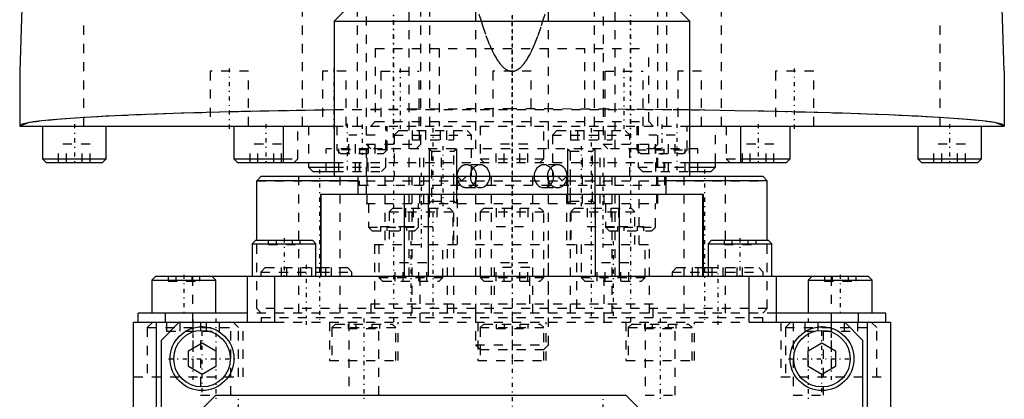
# Model space of a CAD drawing. Extents: x -54 to 54, y -3 to 544.
# Tile 2 of 5: x -54 to 54, y 128 to 169. Entities that reach past the tile are written whole.
import ezdxf

# ---------------------------------------------------------------- set-up
doc = ezdxf.new("R2010")
doc.units = 0
doc.linetypes.add('CENTER', pattern=[1.5, 0.45, -0.5, 0.05, -0.5])
doc.linetypes.add('DASHED', pattern=[2, 1, -1])
for name, color, linetype in [('AM_0', 7, 'CONTINUOUS'), ('AM_10', 7, 'CONTINUOUS'), ('AM_3', 7, 'DASHED'), ('AM_7', 7, 'CENTER')]:
    doc.layers.add(name, color=color, linetype=linetype)

msp = doc.modelspace()

# ---------------------------------------------------------------- linework, layer by layer
at = {"layer": 'AM_0', "color": 7, "linetype": 'CONTINUOUS'}
for p, q in [((-47.9, 338.3), (-54, 163.5)), ((54, 163.5), (47.9, 338.3)), ((-16.5, 172), (-19.5, 169)), ((19.5, 169), (16.5, 172)), ((-19.5, 169), (-19.5, 152)), ((-19.5, 169), (19.5, 169)), ((19.5, 152), (19.5, 169)), ((-54, 163.5), (-54, 157.5)), ((54, 163.5), (54, 157.5)), ((-54, 157.5), (-19.52, 157.5)), ((-51.5, 157.5), (-51.5, 153.9)), ((-44.5, 153.9), (-44.5, 157.5)), ((-30.5, 157.5), (-30.5, 153.9)), ((-25.1, 157.5), (-25.1, 153.5)), ((19.52, 157.5), (54, 157.5)), ((25.1, 153.5), (25.1, 157.5)), ((30.5, 153.9), (30.5, 157.5)), ((44.5, 157.5), (44.5, 153.9)), ((51.5, 153.9), (51.5, 157.5)), ((-51.5, 153.9), (-51.1, 153.5)), ((-51.5, 153.9), (-44.5, 153.9)), ((-51.1, 153.5), (-44.9, 153.5)), ((-44.9, 153.5), (-44.5, 153.9)), ((-30.5, 153.9), (-30.1, 153.5)), ((-30.5, 153.9), (-25.1, 153.9)), ((-30.1, 153.5), (-19.51, 153.5)), ((-22.33, 153.5), (-22.33, 153)), ((19.51, 153.5), (30.1, 153.5)), ((22.33, 153), (22.33, 153.5)), ((25.1, 153.9), (30.5, 153.9)), ((30.1, 153.5), (30.5, 153.9)), ((44.5, 153.9), (44.9, 153.5)), ((44.5, 153.9), (51.5, 153.9)), ((44.9, 153.5), (51.1, 153.5)), ((51.1, 153.5), (51.5, 153.9)), ((-22.33, 153), (-21.83, 152.5)), ((-22.33, 153), (-19.5, 153)), ((-21.83, 152.5), (-19.5, 152.5)), ((19.5, 153), (22.33, 153)), ((19.5, 152.5), (21.83, 152.5)), ((21.83, 152.5), (22.33, 153)), ((-27.5, 152), (-28, 151.5)), ((-28, 145), (-28, 151.5)), ((-16.92, 151.5), (-28, 151.5)), ((-27.5, 152), (-19.5, 152)), ((-19.5, 152), (19.5, 152)), ((-16.9, 152), (-16.9, 150)), ((16.9, 150), (16.9, 152)), ((28, 151.5), (16.92, 151.5)), ((19.5, 152), (27.5, 152)), ((27.5, 152), (28, 151.5)), ((28, 145), (28, 151.5)), ((-21, 150), (-21, 141)), ((21, 150), (-21, 150)), ((-20.94, 141), (-20.94, 150)), ((-11.79, 141), (-11.79, 150)), ((-9.15, 141), (-9.15, 150)), ((9.15, 141), (9.15, 150)), ((11.79, 141), (11.79, 150)), ((20.94, 141), (20.94, 150)), ((21, 141), (21, 150)), ((-28.1, 145), (-28.5, 144.6)), ((-28.1, 145), (-21.9, 145)), ((-21.5, 144.6), (-21.9, 145)), ((21.9, 145), (21.5, 144.6)), ((21.9, 145), (28.1, 145)), ((28.5, 144.6), (28.1, 145)), ((-28.5, 144.6), (-28.5, 141)), ((-28.5, 144.6), (-21.5, 144.6)), ((-21.5, 141), (-21.5, 144.6)), ((21.5, 144.6), (21.5, 141)), ((21.5, 144.6), (28.5, 144.6)), ((28.5, 141), (28.5, 144.6)), ((-21.5, 142), (-21, 142)), ((-21.5, 141.5), (-21, 141.5)), ((21, 142), (21.5, 142)), ((21, 141.5), (21.5, 141.5)), ((-39.1, 141), (-39.5, 140.6)), ((-39.5, 140.6), (-39.5, 137)), ((-39.5, 140.6), (-32.5, 140.6)), ((39.1, 141), (-39.1, 141)), ((-32.5, 140.6), (-32.9, 141)), ((-32.5, 137), (-32.5, 140.6)), ((-29, 136), (-29, 141)), ((-26, 136), (-26, 141)), ((26, 136), (26, 141)), ((29, 136), (29, 141)), ((32.9, 141), (32.5, 140.6)), ((32.5, 140.6), (32.5, 137)), ((32.5, 140.6), (39.5, 140.6)), ((39.5, 140.6), (39.1, 141)), ((39.5, 137), (39.5, 140.6)), ((-41, 136), (-41, 137)), ((-29, 137), (-41, 137)), ((-38, 136), (-38, 137)), ((41, 137), (29, 137)), ((38, 136), (38, 137)), ((41, 136), (41, 137)), ((-41.5, 3), (-41.5, 136)), ((-41.5, 136), (-26, 136)), ((-39, 0.04), (-39, 136)), ((-36.5, 136), (-38.5, 134)), ((26, 136), (41.5, 136)), ((38.5, 134), (36.5, 136)), ((39, 0.04), (39, 136)), ((41.5, 136), (41.5, 3)), ((-38.5, 134), (-38.5, 2)), ((38.5, 2), (38.5, 134)), ((-35.5, 132.87), (-34, 133.73)), ((-35.5, 131.13), (-35.5, 132.87)), ((-34, 133.73), (-32.5, 132.87)), ((-32.5, 132.87), (-32.5, 131.13)), ((32.5, 132.87), (34, 133.73)), ((32.5, 131.13), (32.5, 132.87)), ((34, 133.73), (35.5, 132.87)), ((35.5, 132.87), (35.5, 131.13)), ((-34, 130.27), (-35.5, 131.13)), ((-32.5, 131.13), (-34, 130.27)), ((34, 130.27), (32.5, 131.13)), ((35.5, 131.13), (34, 130.27)), ((-34.5, 126), (-32.5, 128)), ((-32.5, 128), (12.5, 128)), ((12.5, 128), (14.5, 126))]:
    msp.add_line(p, q, dxfattribs=at)
for points in [[(-19.52, 159.26, 0), (-21.18, 159.23, 0), (-24.45, 159.18, 0), (-27.61, 159.12, 0), (-29.14, 159.09, 0), (-30.64, 159.05, 0), (-33.53, 158.98, 0), (-36.28, 158.9, 0), (-38.87, 158.81, 0), (-41.28, 158.72, 0), (-43.51, 158.62, 0), (-44.55, 158.57, 0), (-45.55, 158.51, 0), (-47.38, 158.4, 0), (-49, 158.29, 0), (-50.4, 158.18, 0), (-51.58, 158.06, 0), (-52.53, 157.94, 0), (-52.92, 157.87, 0), (-53.25, 157.81, 0), (-53.73, 157.69, 0), (-53.97, 157.56, 0), (-54, 157.5, 0)], [(54, 157.5, 0), (53.97, 157.56, 0), (53.73, 157.69, 0), (53.25, 157.81, 0), (52.92, 157.87, 0), (52.53, 157.94, 0), (51.58, 158.06, 0), (50.4, 158.18, 0), (49, 158.29, 0), (47.38, 158.4, 0), (45.55, 158.51, 0), (44.55, 158.57, 0), (43.51, 158.62, 0), (41.28, 158.72, 0), (38.87, 158.81, 0), (36.28, 158.9, 0), (33.53, 158.98, 0), (30.64, 159.05, 0), (29.14, 159.09, 0), (27.61, 159.12, 0), (24.45, 159.18, 0), (21.18, 159.23, 0), (19.52, 159.26, 0)]]:
    msp.add_polyline3d(points, dxfattribs=at)
for centre, radius in [((-34, 132), 3.5), ((-34, 132), 3.1), ((34, 132), 3.5), ((34, 132), 3.1)]:
    msp.add_circle(centre, radius, dxfattribs=at)
at = {"layer": 'AM_10', "color": 7, "linetype": 'CONTINUOUS'}
for p, q in [((-9.1, 155), (-9.1, 149)), ((-6.1, 155), (-6.1, 149)), ((6.1, 155), (6.1, 149)), ((9.1, 155), (9.1, 149))]:
    msp.add_line(p, q, dxfattribs=at)
at = {"layer": 'AM_3', "color": 6, "linetype": 'DASHED'}
for p, q in [((-22.98, 157.5), (-22.98, 358.3)), ((22.98, 157.5), (22.98, 358.3)), ((-16, 341.5), (-16, 155.5)), ((-10, 155.5), (-10, 341.5)), ((-4, 342), (-4, 155)), ((4, 155), (4, 342)), ((10, 341.5), (10, 155.5)), ((16, 155.5), (16, 341.5)), ((-17, 182.5), (-17, 157.5)), ((-9, 157.5), (-9, 182.5)), ((9, 182.5), (9, 157.5)), ((17, 157.5), (17, 182.5)), ((-11.3, 172), (-11.3, 141)), ((11.3, 141), (11.3, 172)), ((-46.98, 157.5), (-46.98, 169.5)), ((46.98, 157.5), (46.98, 169.5)), ((-15, 166), (-15, 158)), ((-15, 166), (15, 166)), ((-8, 166), (-8, 157.5)), ((8, 157.5), (8, 166)), ((15, 158), (15, 166)), ((-33.1, 163.5), (-33.1, 157.5)), ((-28.9, 163.5), (-33.1, 163.5)), ((-28.9, 157.5), (-28.9, 163.5)), ((-20.8, 163.5), (-20.8, 157.5)), ((-18.2, 163.5), (-20.8, 163.5)), ((-18.2, 157.5), (-18.2, 163.5)), ((-14.37, 163.5), (-14.37, 157.5)), ((-14.37, 163.5), (-10.17, 163.5)), ((-10.17, 157.5), (-10.17, 163.5)), ((-2.1, 163.5), (-2.1, 157.5)), ((2.1, 163.5), (-2.1, 163.5)), ((2.1, 157.5), (2.1, 163.5)), ((10.17, 163.5), (10.17, 157.5)), ((10.17, 163.5), (14.37, 163.5)), ((14.37, 157.5), (14.37, 163.5)), ((18.2, 163.5), (18.2, 157.5)), ((20.8, 163.5), (18.2, 163.5)), ((20.8, 157.5), (20.8, 163.5)), ((28.9, 163.5), (28.9, 157.5)), ((33.1, 163.5), (28.9, 163.5)), ((33.1, 157.5), (33.1, 163.5)), ((19.52, 159.26), (-19.52, 159.26)), ((-15, 158), (-15.5, 157.5)), ((-15, 158), (15, 158)), ((15.5, 157.5), (15, 158)), ((-23.5, 153.9), (-23.5, 157.5)), ((-22.33, 157.5), (-22.33, 153.5)), ((-19.52, 157.5), (19.52, 157.5)), ((-19.2, 157.5), (-19.2, 154.9)), ((-13.83, 153), (-13.83, 157.5)), ((-13.7, 154.9), (-13.7, 157.5)), ((-12.43, 157), (-12.93, 156.5)), ((-12.43, 157), (-4.93, 157)), ((-10.96, 157), (-10.96, 156)), ((-10.17, 157), (-10.17, 156)), ((-9.47, 157), (-9.47, 156)), ((-7.89, 157), (-7.89, 156)), ((-7.2, 157), (-7.2, 156)), ((-6.41, 157), (-6.41, 156)), ((-4.43, 156.5), (-4.93, 157)), ((-3.5, 157.5), (-3.5, 153.9)), ((3.5, 153.9), (3.5, 157.5)), ((4.93, 157), (4.43, 156.5)), ((4.93, 157), (12.43, 157)), ((6.41, 157), (6.41, 156)), ((7.2, 157), (7.2, 156)), ((7.89, 157), (7.89, 156)), ((9.47, 157), (9.47, 156)), ((10.17, 157), (10.17, 156)), ((10.96, 157), (10.96, 156)), ((12.93, 156.5), (12.43, 157)), ((13.7, 157.5), (13.7, 154.9)), ((13.83, 157.5), (13.83, 153)), ((19.2, 154.9), (19.2, 157.5)), ((22.33, 153.5), (22.33, 157.5)), ((23.5, 157.5), (23.5, 153.9)), ((-17.9, 154.5), (-17.9, 156.5)), ((-15.01, 156.5), (-17.9, 156.5)), ((-17.18, 154.5), (-17.18, 156.5)), ((-15.73, 154.5), (-15.73, 156.5)), ((-15.01, 154.5), (-15.01, 156.5)), ((-12.93, 156.5), (-12.93, 152)), ((-12.93, 156.5), (-4.43, 156.5)), ((-10.96, 156), (-6.41, 156)), ((-4.43, 152), (-4.43, 156.5)), ((4.43, 156.5), (4.43, 152)), ((4.43, 156.5), (12.93, 156.5)), ((6.41, 156), (10.96, 156)), ((12.93, 152), (12.93, 156.5)), ((15.01, 154.5), (15.01, 156.5)), ((17.9, 156.5), (15.01, 156.5)), ((15.73, 154.5), (15.73, 156.5)), ((17.18, 154.5), (17.18, 156.5)), ((17.9, 154.5), (17.9, 156.5)), ((-49.73, 153.5), (-49.73, 155.5)), ((-46.27, 155.5), (-49.73, 155.5)), ((-48.87, 153.5), (-48.87, 155.5)), ((-47.13, 153.5), (-47.13, 155.5)), ((-46.27, 153.5), (-46.27, 155.5)), ((-28.73, 153.5), (-28.73, 155.5)), ((-25.27, 155.5), (-28.73, 155.5)), ((-27.87, 153.5), (-27.87, 155.5)), ((-26.13, 153.5), (-26.13, 155.5)), ((-25.27, 153.5), (-25.27, 155.5)), ((-20.37, 152.5), (-20.37, 155)), ((-15.79, 155), (-20.37, 155)), ((-19.47, 152.5), (-19.47, 155)), ((-19.2, 154.9), (-18.8, 154.5)), ((-13.7, 154.9), (-19.2, 154.9)), ((-18.98, 152.5), (-18.98, 155)), ((-18.8, 154.5), (-14.1, 154.5)), ((-17.18, 152.5), (-17.18, 155)), ((-16.69, 152.5), (-16.69, 155)), ((-16, 155.5), (-15.5, 155)), ((-16, 155.5), (-10, 155.5)), ((-16, 155), (-16, 149)), ((-15.9, 149), (-15.9, 155)), ((15.79, 155), (-15.79, 155)), ((-15.79, 152.5), (-15.79, 155)), ((-14.1, 154.5), (-13.7, 154.9)), ((-10.5, 155), (-10, 155.5)), ((-10.1, 149), (-10.1, 155)), ((-9.67, 149), (-9.67, 155)), ((-9.1, 155), (-8.83, 154.73)), ((-8.83, 154.73), (-8.83, 149.27)), ((-8.83, 154.73), (-6.37, 154.73)), ((-7.73, 149), (-7.73, 155)), ((-6.37, 154.73), (-6.1, 155)), ((-6.37, 149.27), (-6.37, 154.73)), ((-1.73, 153.5), (-1.73, 155.5)), ((1.73, 155.5), (-1.73, 155.5)), ((-0.87, 153.5), (-0.87, 155.5)), ((0.87, 153.5), (0.87, 155.5)), ((1.73, 153.5), (1.73, 155.5)), ((6.1, 155), (6.37, 154.73)), ((6.37, 154.73), (6.37, 149.27)), ((6.37, 154.73), (8.83, 154.73)), ((7.73, 149), (7.73, 155)), ((8.83, 154.73), (9.1, 155)), ((8.83, 149.27), (8.83, 154.73)), ((9.67, 149), (9.67, 155)), ((10, 155.5), (10.5, 155)), ((10, 155.5), (16, 155.5)), ((10.1, 149), (10.1, 155)), ((13.7, 154.9), (14.1, 154.5)), ((13.7, 154.9), (19.2, 154.9)), ((14.1, 154.5), (18.8, 154.5)), ((15.5, 155), (16, 155.5)), ((15.79, 152.5), (15.79, 155)), ((20.37, 155), (15.79, 155)), ((15.9, 149), (15.9, 155)), ((16, 149), (16, 155)), ((16.69, 152.5), (16.69, 155)), ((17.18, 152.5), (17.18, 155)), ((18.8, 154.5), (19.2, 154.9)), ((18.98, 152.5), (18.98, 155)), ((19.47, 152.5), (19.47, 155)), ((20.37, 152.5), (20.37, 155)), ((25.27, 153.5), (25.27, 155.5)), ((28.73, 155.5), (25.27, 155.5)), ((26.13, 153.5), (26.13, 155.5)), ((27.87, 153.5), (27.87, 155.5)), ((28.73, 153.5), (28.73, 155.5)), ((46.27, 153.5), (46.27, 155.5)), ((49.73, 155.5), (46.27, 155.5)), ((47.13, 153.5), (47.13, 155.5)), ((48.87, 153.5), (48.87, 155.5)), ((49.73, 153.5), (49.73, 155.5)), ((-25.1, 153.9), (-23.5, 153.9)), ((-23.9, 153.5), (-23.5, 153.9)), ((-19.51, 153.5), (19.51, 153.5)), ((-16.75, 153.5), (-16.75, 151)), ((-3.5, 153.9), (-3.1, 153.5)), ((-3.5, 153.9), (3.5, 153.9)), ((3.1, 153.5), (3.5, 153.9)), ((16.75, 151), (16.75, 153.5)), ((23.5, 153.9), (23.9, 153.5)), ((23.5, 153.9), (25.1, 153.9)), ((-19.5, 153), (-13.83, 153)), ((-19.5, 152.5), (-14.33, 152.5)), ((-14.33, 152.5), (-13.83, 153)), ((-3.5, 153.25), (-5, 153.25)), ((5, 153.25), (3.5, 153.25)), ((13.83, 153), (14.33, 152.5)), ((13.83, 153), (19.5, 153)), ((14.33, 152.5), (19.5, 152.5)), ((-28, 151.5), (28, 151.5)), ((-23.43, 152), (-23.43, 137)), ((-19.5, 152), (19.5, 152)), ((-18.83, 137), (-18.83, 152)), ((-13.96, 152), (-13.96, 144.5)), ((-10.98, 152), (-10.98, 137)), ((-6.38, 137), (-6.38, 152)), ((-6, 152), (-5.5, 151.5)), ((-5.96, 144.5), (-5.96, 152)), ((-5, 152), (-5.5, 151.5)), ((-4, 152), (-4, 137)), ((-2.3, 152), (-2.3, 137)), ((2.3, 137), (2.3, 152)), ((4, 137), (4, 152)), ((5.5, 151.5), (5, 152)), ((5.5, 151.5), (6, 152)), ((5.96, 152), (5.96, 144.5)), ((6.38, 152), (6.38, 137)), ((10.98, 137), (10.98, 152)), ((13.96, 144.5), (13.96, 152)), ((18.83, 152), (18.83, 137)), ((23.43, 137), (23.43, 152)), ((-16.75, 151), (16.75, 151)), ((-16.75, 151), (0, 151)), ((-5, 150.75), (-3.5, 150.75)), ((3.5, 150.75), (5, 150.75)), ((-8.83, 149.27), (-9.1, 149)), ((-8.83, 149.27), (-6.37, 149.27)), ((-6.1, 149), (-6.37, 149.27)), ((6.37, 149.27), (6.1, 149)), ((6.37, 149.27), (8.83, 149.27)), ((9.1, 149), (8.83, 149.27)), ((-16, 149), (16, 149)), ((-15.75, 149), (-15.75, 146.4)), ((-13.06, 148.5), (-13.46, 148.1)), ((-13.46, 148.1), (-13.46, 144.5)), ((-13.46, 148.1), (-6.46, 148.1)), ((-13.06, 148.5), (-6.86, 148.5)), ((-11.69, 148.5), (-11.69, 146.5)), ((-10.83, 148.5), (-10.83, 146.5)), ((-10.25, 146.4), (-10.25, 149)), ((-9.09, 148.5), (-9.09, 146.5)), ((-8.23, 148.5), (-8.23, 146.5)), ((-6.46, 148.1), (-6.86, 148.5)), ((-6.46, 144.5), (-6.46, 148.1)), ((-3.1, 148.5), (-3.5, 148.1)), ((-3.5, 148.1), (-3.5, 140.9)), ((-3.5, 148.1), (3.5, 148.1)), ((-3.1, 148.5), (3.1, 148.5)), ((-1.73, 148.5), (-1.73, 146.5)), ((-0.87, 148.5), (-0.87, 146.5)), ((0.87, 148.5), (0.87, 146.5)), ((1.73, 148.5), (1.73, 146.5)), ((3.5, 148.1), (3.1, 148.5)), ((3.5, 140.9), (3.5, 148.1)), ((6.86, 148.5), (6.46, 148.1)), ((6.46, 148.1), (6.46, 144.5)), ((6.46, 148.1), (13.46, 148.1)), ((6.86, 148.5), (13.06, 148.5)), ((8.23, 148.5), (8.23, 146.5)), ((9.09, 148.5), (9.09, 146.5)), ((10.25, 149), (10.25, 146.4)), ((10.83, 148.5), (10.83, 146.5)), ((11.69, 148.5), (11.69, 146.5)), ((13.46, 148.1), (13.06, 148.5)), ((13.46, 144.5), (13.46, 148.1)), ((15.75, 146.4), (15.75, 149)), ((-15.75, 146.4), (-15.35, 146)), ((-15.75, 146.4), (-10.25, 146.4)), ((-15.35, 146), (-10.65, 146)), ((-14.44, 146.5), (-14.44, 146)), ((-14.44, 146.5), (-11.69, 146.5)), ((-13.72, 146.5), (-13.72, 146)), ((-12.28, 146.5), (-12.28, 146)), ((-11.69, 146.5), (-8.23, 146.5)), ((-11.56, 146.5), (-11.56, 146)), ((-10.65, 146), (-10.25, 146.4)), ((-1.73, 146.5), (1.73, 146.5)), ((8.23, 146.5), (11.69, 146.5)), ((10.25, 146.4), (10.65, 146)), ((10.25, 146.4), (15.75, 146.4)), ((10.65, 146), (15.35, 146)), ((11.56, 146.5), (11.56, 146)), ((11.69, 146.5), (14.44, 146.5)), ((12.28, 146.5), (12.28, 146)), ((13.72, 146.5), (13.72, 146)), ((14.44, 146.5), (14.44, 146)), ((15.35, 146), (15.75, 146.4)), ((-28, 137.5), (-28, 145)), ((-26.73, 145), (-26.73, 144.5)), ((-25.87, 145), (-25.87, 144.5)), ((-24.13, 145), (-24.13, 144.5)), ((-23.27, 145), (-23.27, 144.5)), ((23.27, 145), (23.27, 144.5)), ((24.13, 145), (24.13, 144.5)), ((25.87, 145), (25.87, 144.5)), ((26.73, 145), (26.73, 144.5)), ((28, 137.5), (28, 145)), ((-26.73, 144.5), (-23.27, 144.5)), ((-15.09, 144.5), (-15.09, 137)), ((-15.09, 144.5), (-5.96, 144.5)), ((-14.59, 144.5), (-14.59, 140.9)), ((-7.59, 140.9), (-7.59, 144.5)), ((-7.09, 137), (-7.09, 144.5)), ((-4, 144.5), (4, 144.5)), ((4, 133.5), (4, 144.5)), ((5.96, 144.5), (15.09, 144.5)), ((7.09, 144.5), (7.09, 137)), ((7.59, 144.5), (7.59, 140.9)), ((14.59, 140.9), (14.59, 144.5)), ((15.09, 137), (15.09, 144.5)), ((23.27, 144.5), (26.73, 144.5)), ((-27.06, 142), (-27.56, 141.5)), ((-27.56, 141.5), (-27.56, 141)), ((-27.56, 141.5), (-21.5, 141.5)), ((-27.06, 142), (-21.5, 142)), ((-25.3, 141), (-25.3, 142)), ((-24.7, 141), (-24.7, 142)), ((-23.16, 141), (-23.16, 142)), ((-21.96, 141), (-21.96, 142)), ((-21, 142), (-18.06, 142)), ((-21, 141.5), (-17.56, 141.5)), ((-20.41, 141), (-20.41, 142)), ((-19.81, 141), (-19.81, 142)), ((-17.56, 141.5), (-18.06, 142)), ((-17.56, 141), (-17.56, 141.5)), ((-9.35, 142.5), (-12.82, 142.5)), ((-12.82, 140.5), (-12.82, 142.5)), ((-11.95, 140.5), (-11.95, 142.5)), ((-10.22, 140.5), (-10.22, 142.5)), ((-9.35, 140.5), (-9.35, 142.5)), ((1.94, 142), (-1.94, 142)), ((-1.94, 142), (-1.94, 138)), ((1.73, 142.5), (-1.73, 142.5)), ((-1.73, 140.5), (-1.73, 142.5)), ((-0.87, 140.5), (-0.87, 142.5)), ((0.87, 140.5), (0.87, 142.5)), ((1.73, 140.5), (1.73, 142.5)), ((1.94, 138), (1.94, 142)), ((12.82, 142.5), (9.35, 142.5)), ((9.35, 140.5), (9.35, 142.5)), ((10.22, 140.5), (10.22, 142.5)), ((11.95, 140.5), (11.95, 142.5)), ((12.82, 140.5), (12.82, 142.5)), ((18.06, 142), (17.56, 141.5)), ((17.56, 141.5), (17.56, 141)), ((17.56, 141.5), (21, 141.5)), ((18.06, 142), (21, 142)), ((19.81, 141), (19.81, 142)), ((20.41, 141), (20.41, 142)), ((21.5, 142), (27.06, 142)), ((21.5, 141.5), (27.56, 141.5)), ((21.96, 141), (21.96, 142)), ((23.16, 141), (23.16, 142)), ((24.7, 141), (24.7, 142)), ((25.3, 141), (25.3, 142)), ((27.56, 141.5), (27.06, 142)), ((27.56, 141), (27.56, 141.5)), ((-37.73, 141), (-37.73, 140.5)), ((-37.73, 140.5), (-34.27, 140.5)), ((-36.87, 141), (-36.87, 140.5)), ((-35.13, 141), (-35.13, 140.5)), ((-35.06, 141), (-35.06, 136)), ((-34.27, 141), (-34.27, 140.5)), ((-14.59, 140.9), (-14.19, 140.5)), ((-14.59, 140.9), (-7.59, 140.9)), ((-14.19, 140.5), (-7.99, 140.5)), ((-10.06, 136), (-10.06, 141)), ((-7.99, 140.5), (-7.59, 140.9)), ((-3.5, 140.9), (-3.1, 140.5)), ((-3.5, 140.9), (3.5, 140.9)), ((-3.1, 140.5), (3.1, 140.5)), ((3.1, 140.5), (3.5, 140.9)), ((7.59, 140.9), (7.99, 140.5)), ((7.59, 140.9), (14.59, 140.9)), ((7.99, 140.5), (14.19, 140.5)), ((10.06, 141), (10.06, 136)), ((14.19, 140.5), (14.59, 140.9)), ((34.27, 141), (34.27, 140.5)), ((34.27, 140.5), (37.73, 140.5)), ((35.06, 136), (35.06, 141)), ((35.13, 141), (35.13, 140.5)), ((36.87, 141), (36.87, 140.5)), ((37.73, 141), (37.73, 140.5)), ((28, 137.5), (-28, 137.5)), ((-28, 137.5), (-27.5, 137)), ((-15.5, 138), (15.5, 138)), ((-15.5, 138), (-15.5, 136.5)), ((-15.5, 138), (15.5, 138)), ((15.5, 136.5), (15.5, 138)), ((28, 137.5), (27.5, 137)), ((29, 137), (-29, 137)), ((-27.5, 136.5), (-27.5, 136)), ((-27.5, 136.5), (27.5, 136.5)), ((-4, 137), (-4, 133.5)), ((27.5, 136), (27.5, 136.5)), ((-39.4, 136), (-40, 135.4)), ((-40, 135.4), (-40, 130)), ((-40, 135.4), (-30, 135.4)), ((-37.89, 136), (-37.89, 135)), ((-36.44, 136), (-36.44, 135)), ((-35, 136), (-35, 130)), ((-34.15, 136), (-34.15, 128)), ((-33.56, 136), (-33.56, 135)), ((-32.11, 136), (-32.11, 135)), ((-30.85, 128), (-30.85, 136)), ((-30, 135.4), (-30.6, 136)), ((-30, 130), (-30, 135.4)), ((-29.5, 130), (-29.5, 136)), ((-26, 136), (36.5, 136)), ((-20, 136), (-20, 131.8)), ((-19.35, 135.8), (-19.75, 135.4)), ((-19.75, 135.4), (-19.75, 131.8)), ((-19.75, 135.4), (-12.75, 135.4)), ((-19.35, 135.8), (-13.15, 135.8)), ((-17.98, 135.8), (-17.98, 135.3)), ((-17.98, 135.3), (-14.52, 135.3)), ((-17.9, 136), (-17.9, 128)), ((-17.12, 135.8), (-17.12, 135.3)), ((-15.38, 135.8), (-15.38, 135.3)), ((-14.6, 128), (-14.6, 136)), ((-14.52, 135.8), (-14.52, 135.3)), ((-12.75, 135.4), (-13.15, 135.8)), ((-12.75, 131.8), (-12.75, 135.4)), ((-12.5, 131.8), (-12.5, 136)), ((-3.75, 136), (-3.75, 131.8)), ((-3.1, 135.8), (-3.5, 135.4)), ((-3.5, 135.4), (-3.5, 131.8)), ((-3.5, 135.4), (3.5, 135.4)), ((-3.1, 135.8), (3.1, 135.8)), ((-1.73, 135.8), (-1.73, 135.3)), ((-1.73, 135.3), (1.73, 135.3)), ((-0.87, 135.8), (-0.87, 135.3)), ((0.87, 135.8), (0.87, 135.3)), ((1.73, 135.8), (1.73, 135.3)), ((3.5, 135.4), (3.1, 135.8)), ((3.5, 131.8), (3.5, 135.4)), ((3.75, 131.8), (3.75, 136)), ((12.5, 136), (12.5, 131.8)), ((13.15, 135.8), (12.75, 135.4)), ((12.75, 135.4), (12.75, 131.8)), ((12.75, 135.4), (19.75, 135.4)), ((13.15, 135.8), (19.35, 135.8)), ((14.52, 135.8), (14.52, 135.3)), ((14.52, 135.3), (17.98, 135.3)), ((14.6, 136), (14.6, 128)), ((15.38, 135.8), (15.38, 135.3)), ((17.12, 135.8), (17.12, 135.3)), ((17.9, 128), (17.9, 136)), ((17.98, 135.8), (17.98, 135.3)), ((19.75, 135.4), (19.35, 135.8)), ((19.75, 131.8), (19.75, 135.4)), ((20, 131.8), (20, 136)), ((29.5, 136), (29.5, 130)), ((30.6, 136), (30, 135.4)), ((30, 135.4), (30, 130)), ((30, 135.4), (40, 135.4)), ((30.85, 136), (30.85, 128)), ((32.11, 136), (32.11, 135)), ((33.56, 136), (33.56, 135)), ((34.15, 128), (34.15, 136)), ((35, 136), (35, 130)), ((36.44, 136), (36.44, 135)), ((37.89, 136), (37.89, 135)), ((40, 135.4), (39.4, 136)), ((40, 130), (40, 135.4)), ((-37.89, 135), (-32.11, 135)), ((32.11, 135), (37.89, 135)), ((-4, 133.5), (-3.5, 133)), ((-4, 133.5), (4, 133.5)), ((-3.5, 133), (3.5, 133)), ((3.5, 133), (4, 133.5)), ((-20, 131.8), (-12.5, 131.8)), ((-3.75, 131.8), (3.75, 131.8)), ((12.5, 131.8), (20, 131.8)), ((-41.5, 130), (-29.5, 130)), ((29.5, 130), (41.5, 130)), ((-34.15, 128), (-32.5, 128)), ((14.6, 128), (17.9, 128)), ((30.85, 128), (34.15, 128))]:
    msp.add_line(p, q, dxfattribs=at)
msp.add_lwpolyline([(54, 157.5), (52.96, 157.87), (49.89, 158.22), (44.9, 158.55), (38.18, 158.83), (30, 159.07), (20.66, 159.24), (10.53, 159.35), (0, 159.38), (-10.53, 159.35), (-20.66, 159.24), (-30, 159.07), (-38.18, 158.83), (-44.9, 158.55), (-49.89, 158.22), (-52.96, 157.87), (-54, 157.5)], dxfattribs=at)
for points in [[(-3.5, 153.25), (-3.71, 153.23), (-3.91, 153.15), (-4.1, 153.04), (-4.27, 152.88), (-4.4, 152.69), (-4.5, 152.48), (-4.56, 152.24), (-4.58, 152), (-4.56, 151.76), (-4.5, 151.52), (-4.4, 151.31), (-4.27, 151.12), (-4.1, 150.96), (-3.91, 150.85), (-3.71, 150.77), (-3.5, 150.75), (-3.29, 150.77), (-3.09, 150.85), (-2.9, 150.96), (-2.73, 151.12), (-2.6, 151.31), (-2.5, 151.52), (-2.44, 151.76), (-2.42, 152), (-2.44, 152.24), (-2.5, 152.48), (-2.6, 152.69), (-2.73, 152.88), (-2.9, 153.04), (-3.09, 153.15), (-3.29, 153.23)], [(3.5, 150.75), (3.71, 150.77), (3.91, 150.85), (4.1, 150.96), (4.27, 151.12), (4.4, 151.31), (4.5, 151.52), (4.56, 151.76), (4.58, 152), (4.56, 152.24), (4.5, 152.48), (4.4, 152.69), (4.27, 152.88), (4.1, 153.04), (3.91, 153.15), (3.71, 153.23), (3.5, 153.25), (3.29, 153.23), (3.09, 153.15), (2.9, 153.04), (2.73, 152.88), (2.6, 152.69), (2.5, 152.48), (2.44, 152.24), (2.42, 152), (2.44, 151.76), (2.5, 151.52), (2.6, 151.31), (2.73, 151.12), (2.9, 150.96), (3.09, 150.85), (3.29, 150.77)]]:
    msp.add_lwpolyline(points, close=True, dxfattribs=at)
for points in [[(-3.62, 169.76, 0), (-3.43, 169.12, 0), (-3.24, 168.52, 0), (-2.86, 167.41, 0), (-2.48, 166.43, 0), (-2.26, 165.93, 0), (-2.19, 165.8, 0), (-2.13, 165.67, 0), (-2.1, 165.6, 0), (-2.07, 165.54, 0), (-2, 165.41, 0), (-1.94, 165.3, 0), (-1.87, 165.18, 0), (-1.81, 165.07, 0), (-1.75, 164.96, 0), (-1.72, 164.91, 0), (-1.68, 164.86, 0), (-1.62, 164.75, 0), (-1.56, 164.66, 0), (-1.49, 164.57, 0), (-1.43, 164.48, 0), (-1.37, 164.39, 0), (-1.34, 164.35, 0), (-1.3, 164.31, 0), (-1.24, 164.23, 0), (-1.18, 164.16, 0), (-1.14, 164.13, 0), (-1.11, 164.09, 0), (-1.05, 164.03, 0), (-0.99, 163.96, 0), (-0.95, 163.93, 0), (-0.92, 163.91, 0), (-0.86, 163.85, 0), (-0.79, 163.8, 0), (-0.73, 163.76, 0), (-0.67, 163.71, 0), (-0.6, 163.67, 0), (-0.57, 163.66, 0), (-0.54, 163.64, 0), (-0.48, 163.61, 0), (-0.41, 163.58, 0), (-0.35, 163.56, 0), (-0.29, 163.54, 0), (-0.22, 163.52, 0), (-0.19, 163.52, 0), (-0.16, 163.51, 0), (-0.1, 163.5, 0), (-0.03, 163.5, 0), (0, 163.5, 0), (0.03, 163.5, 0), (0.1, 163.5, 0), (0.16, 163.51, 0), (0.19, 163.52, 0), (0.22, 163.52, 0), (0.29, 163.54, 0), (0.35, 163.56, 0), (0.41, 163.58, 0), (0.48, 163.61, 0), (0.54, 163.64, 0), (0.57, 163.66, 0), (0.6, 163.67, 0), (0.67, 163.71, 0), (0.73, 163.76, 0), (0.79, 163.8, 0), (0.86, 163.85, 0), (0.92, 163.91, 0), (0.95, 163.93, 0), (0.99, 163.96, 0), (1.05, 164.03, 0), (1.11, 164.09, 0), (1.14, 164.13, 0), (1.18, 164.16, 0), (1.24, 164.23, 0), (1.3, 164.31, 0), (1.34, 164.35, 0), (1.37, 164.39, 0), (1.43, 164.48, 0), (1.49, 164.57, 0), (1.56, 164.66, 0), (1.62, 164.75, 0), (1.68, 164.86, 0), (1.72, 164.91, 0), (1.75, 164.96, 0), (1.81, 165.07, 0), (1.87, 165.18, 0), (1.94, 165.3, 0), (2, 165.41, 0), (2.07, 165.54, 0), (2.1, 165.6, 0), (2.13, 165.67, 0), (2.19, 165.8, 0), (2.26, 165.93, 0), (2.48, 166.43, 0), (2.86, 167.41, 0), (3.24, 168.52, 0), (3.43, 169.12, 0), (3.62, 169.76, 0)], [(-5, 153.25, 0), (-5.01, 153.25, 0), (-5.02, 153.25, 0), (-5.04, 153.25, 0), (-5.05, 153.25, 0), (-5.05, 153.25, 0), (-5.07, 153.25, 0), (-5.08, 153.25, 0), (-5.1, 153.24, 0), (-5.11, 153.24, 0), (-5.13, 153.24, 0), (-5.14, 153.24, 0), (-5.15, 153.24, 0), (-5.16, 153.24, 0), (-5.18, 153.23, 0), (-5.19, 153.23, 0), (-5.21, 153.23, 0), (-5.22, 153.22, 0), (-5.23, 153.22, 0), (-5.24, 153.22, 0), (-5.25, 153.21, 0), (-5.27, 153.21, 0), (-5.28, 153.21, 0), (-5.28, 153.21, 0), (-5.3, 153.2, 0), (-5.31, 153.2, 0), (-5.32, 153.19, 0), (-5.33, 153.19, 0), (-5.34, 153.18, 0), (-5.36, 153.18, 0), (-5.37, 153.17, 0), (-5.39, 153.17, 0), (-5.4, 153.16, 0), (-5.41, 153.15, 0), (-5.42, 153.15, 0), (-5.43, 153.14, 0), (-5.44, 153.14, 0), (-5.46, 153.13, 0), (-5.47, 153.12, 0), (-5.49, 153.11, 0), (-5.49, 153.11, 0), (-5.5, 153.1, 0), (-5.51, 153.09, 0), (-5.53, 153.09, 0), (-5.54, 153.08, 0), (-5.55, 153.07, 0), (-5.57, 153.06, 0), (-5.57, 153.05, 0), (-5.58, 153.05, 0), (-5.59, 153.04, 0), (-5.6, 153.03, 0), (-5.62, 153.02, 0), (-5.63, 153.01, 0), (-5.64, 152.99, 0), (-5.65, 152.99, 0), (-5.65, 152.98, 0), (-5.66, 152.97, 0), (-5.68, 152.96, 0), (-5.69, 152.95, 0), (-5.7, 152.94, 0), (-5.71, 152.93, 0), (-5.71, 152.92, 0), (-5.72, 152.91, 0), (-5.73, 152.9, 0), (-5.74, 152.89, 0), (-5.75, 152.88, 0), (-5.75, 152.88, 0), (-5.76, 152.87, 0), (-5.77, 152.85, 0), (-5.78, 152.85, 0), (-5.78, 152.84, 0), (-5.79, 152.83, 0), (-5.8, 152.81, 0), (-5.81, 152.8, 0), (-5.82, 152.79, 0), (-5.83, 152.77, 0), (-5.83, 152.76, 0), (-5.84, 152.76, 0), (-5.85, 152.74, 0), (-5.85, 152.73, 0), (-5.86, 152.71, 0), (-5.87, 152.7, 0), (-5.88, 152.68, 0), (-5.88, 152.67, 0), (-5.89, 152.67, 0), (-5.9, 152.65, 0), (-5.9, 152.64, 0), (-5.91, 152.62, 0), (-5.92, 152.6, 0), (-5.93, 152.59, 0), (-5.93, 152.58, 0), (-5.93, 152.57, 0), (-5.94, 152.55, 0), (-5.95, 152.54, 0), (-5.95, 152.52, 0), (-5.96, 152.5, 0), (-5.96, 152.49, 0), (-5.97, 152.48, 0), (-5.97, 152.47, 0), (-5.97, 152.45, 0), (-5.98, 152.44, 0), (-5.99, 152.42, 0), (-5.99, 152.4, 0), (-5.99, 152.38, 0), (-6, 152.37, 0), (-6, 152.37, 0), (-6, 152.35, 0), (-6.01, 152.33, 0), (-6.01, 152.32, 0), (-6.01, 152.31, 0), (-6.02, 152.29, 0), (-6.02, 152.28, 0), (-6.02, 152.27, 0), (-6.02, 152.26, 0), (-6.02, 152.24, 0), (-6.03, 152.22, 0), (-6.03, 152.2, 0), (-6.03, 152.19, 0), (-6.03, 152.17, 0), (-6.04, 152.16, 0), (-6.04, 152.15, 0), (-6.04, 152.13, 0), (-6.04, 152.11, 0), (-6.04, 152.1, 0), (-6.04, 152.08, 0), (-6.04, 152.06, 0), (-6.04, 152.05, 0), (-6.04, 152.04, 0), (-6.04, 152.03, 0), (-6.04, 152.01, 0), (-6.04, 152, 0)], [(-4.43, 153.07, 0), (-4.45, 153.08, 0), (-4.48, 153.1, 0), (-4.51, 153.12, 0), (-4.52, 153.13, 0), (-4.54, 153.13, 0), (-4.57, 153.15, 0), (-4.6, 153.16, 0), (-4.63, 153.18, 0), (-4.66, 153.19, 0), (-4.7, 153.2, 0), (-4.71, 153.21, 0), (-4.73, 153.21, 0), (-4.76, 153.22, 0), (-4.79, 153.23, 0), (-4.82, 153.23, 0), (-4.86, 153.24, 0), (-4.89, 153.24, 0), (-4.91, 153.25, 0), (-4.92, 153.25, 0), (-4.95, 153.25, 0), (-4.98, 153.25, 0), (-5, 153.25, 0)], [(-3.88, 152, 0), (-3.88, 152.03, 0), (-3.88, 152.1, 0), (-3.89, 152.18, 0), (-3.89, 152.21, 0), (-3.9, 152.25, 0), (-3.92, 152.32, 0), (-3.94, 152.39, 0), (-3.96, 152.46, 0), (-3.98, 152.52, 0), (-4.01, 152.59, 0), (-4.03, 152.62, 0), (-4.05, 152.65, 0), (-4.08, 152.71, 0), (-4.12, 152.77, 0), (-4.16, 152.82, 0), (-4.21, 152.87, 0), (-4.25, 152.92, 0), (-4.28, 152.95, 0), (-4.3, 152.97, 0), (-4.35, 153.01, 0), (-4.4, 153.05, 0), (-4.43, 153.07, 0)], [(4.43, 153.07, 0), (4.4, 153.05, 0), (4.35, 153.01, 0), (4.3, 152.97, 0), (4.28, 152.95, 0), (4.25, 152.92, 0), (4.21, 152.87, 0), (4.16, 152.82, 0), (4.12, 152.77, 0), (4.08, 152.71, 0), (4.05, 152.65, 0), (4.03, 152.62, 0), (4.01, 152.59, 0), (3.98, 152.52, 0), (3.96, 152.46, 0), (3.94, 152.39, 0), (3.92, 152.32, 0), (3.9, 152.25, 0), (3.89, 152.21, 0), (3.89, 152.18, 0), (3.88, 152.1, 0), (3.88, 152.03, 0), (3.88, 152, 0)], [(5, 153.25, 0), (4.98, 153.25, 0), (4.95, 153.25, 0), (4.92, 153.25, 0), (4.91, 153.25, 0), (4.89, 153.24, 0), (4.86, 153.24, 0), (4.82, 153.23, 0), (4.79, 153.23, 0), (4.76, 153.22, 0), (4.73, 153.21, 0), (4.71, 153.21, 0), (4.7, 153.2, 0), (4.66, 153.19, 0), (4.63, 153.18, 0), (4.6, 153.16, 0), (4.57, 153.15, 0), (4.54, 153.13, 0), (4.52, 153.13, 0), (4.51, 153.12, 0), (4.48, 153.1, 0), (4.45, 153.08, 0), (4.43, 153.07, 0)], [(5, 150.75, 0), (5.02, 150.75, 0), (5.05, 150.75, 0), (5.08, 150.75, 0), (5.09, 150.75, 0), (5.11, 150.76, 0), (5.14, 150.76, 0), (5.17, 150.77, 0), (5.2, 150.77, 0), (5.23, 150.78, 0), (5.26, 150.79, 0), (5.28, 150.79, 0), (5.29, 150.8, 0), (5.32, 150.81, 0), (5.35, 150.82, 0), (5.38, 150.83, 0), (5.41, 150.85, 0), (5.44, 150.86, 0), (5.45, 150.87, 0), (5.47, 150.88, 0), (5.49, 150.89, 0), (5.52, 150.91, 0), (5.53, 150.92, 0), (5.55, 150.93, 0), (5.57, 150.95, 0), (5.6, 150.97, 0), (5.61, 150.98, 0), (5.62, 150.99, 0), (5.65, 151.01, 0), (5.67, 151.03, 0), (5.69, 151.06, 0), (5.71, 151.08, 0), (5.74, 151.1, 0), (5.75, 151.12, 0), (5.76, 151.13, 0), (5.78, 151.15, 0), (5.8, 151.18, 0), (5.81, 151.21, 0), (5.83, 151.24, 0), (5.85, 151.27, 0), (5.86, 151.28, 0), (5.87, 151.29, 0), (5.88, 151.33, 0), (5.9, 151.36, 0), (5.91, 151.39, 0), (5.93, 151.42, 0), (5.94, 151.45, 0), (5.95, 151.47, 0), (5.95, 151.49, 0), (5.97, 151.52, 0), (5.98, 151.56, 0), (5.99, 151.59, 0), (6, 151.63, 0), (6.01, 151.66, 0), (6.01, 151.68, 0), (6.01, 151.7, 0), (6.02, 151.73, 0), (6.03, 151.77, 0), (6.03, 151.8, 0), (6.04, 151.84, 0), (6.04, 151.88, 0), (6.04, 151.89, 0), (6.04, 151.91, 0), (6.04, 151.95, 0), (6.04, 151.98, 0), (6.04, 152, 0), (6.04, 152.02, 0), (6.04, 152.05, 0), (6.04, 152.09, 0), (6.04, 152.11, 0), (6.04, 152.12, 0), (6.04, 152.16, 0), (6.03, 152.2, 0), (6.03, 152.23, 0), (6.02, 152.27, 0), (6.01, 152.3, 0), (6.01, 152.32, 0), (6.01, 152.34, 0), (6, 152.37, 0), (5.99, 152.41, 0), (5.98, 152.44, 0), (5.97, 152.48, 0), (5.95, 152.51, 0), (5.95, 152.53, 0), (5.94, 152.55, 0), (5.93, 152.58, 0), (5.91, 152.61, 0), (5.9, 152.64, 0), (5.88, 152.67, 0), (5.87, 152.71, 0), (5.86, 152.72, 0), (5.85, 152.73, 0), (5.83, 152.76, 0), (5.81, 152.79, 0), (5.8, 152.82, 0), (5.78, 152.85, 0), (5.76, 152.87, 0), (5.75, 152.88, 0), (5.74, 152.9, 0), (5.71, 152.92, 0), (5.69, 152.94, 0), (5.67, 152.97, 0), (5.65, 152.99, 0), (5.62, 153.01, 0), (5.61, 153.02, 0), (5.6, 153.03, 0), (5.57, 153.05, 0), (5.55, 153.07, 0), (5.53, 153.08, 0), (5.52, 153.09, 0), (5.49, 153.11, 0), (5.47, 153.12, 0), (5.45, 153.13, 0), (5.44, 153.14, 0), (5.41, 153.15, 0), (5.38, 153.17, 0), (5.35, 153.18, 0), (5.32, 153.19, 0), (5.29, 153.2, 0), (5.28, 153.21, 0), (5.26, 153.21, 0), (5.23, 153.22, 0), (5.2, 153.23, 0), (5.17, 153.23, 0), (5.14, 153.24, 0), (5.11, 153.24, 0), (5.09, 153.25, 0), (5.08, 153.25, 0), (5.05, 153.25, 0), (5.02, 153.25, 0), (5, 153.25, 0)], [(-6.04, 152, 0), (-6.04, 151.99, 0), (-6.04, 151.97, 0), (-6.04, 151.96, 0), (-6.04, 151.95, 0), (-6.04, 151.94, 0), (-6.04, 151.92, 0), (-6.04, 151.9, 0), (-6.04, 151.89, 0), (-6.04, 151.87, 0), (-6.04, 151.85, 0), (-6.04, 151.84, 0), (-6.03, 151.83, 0), (-6.03, 151.81, 0), (-6.03, 151.8, 0), (-6.03, 151.78, 0), (-6.02, 151.76, 0), (-6.02, 151.74, 0), (-6.02, 151.73, 0), (-6.02, 151.72, 0), (-6.02, 151.71, 0), (-6.01, 151.69, 0), (-6.01, 151.68, 0), (-6.01, 151.67, 0), (-6, 151.65, 0), (-6, 151.63, 0), (-6, 151.63, 0), (-5.99, 151.62, 0), (-5.99, 151.6, 0), (-5.99, 151.58, 0), (-5.98, 151.56, 0), (-5.97, 151.55, 0), (-5.97, 151.53, 0), (-5.97, 151.52, 0), (-5.96, 151.51, 0), (-5.96, 151.5, 0), (-5.95, 151.48, 0), (-5.95, 151.46, 0), (-5.94, 151.45, 0), (-5.93, 151.43, 0), (-5.93, 151.42, 0), (-5.93, 151.41, 0), (-5.92, 151.4, 0), (-5.91, 151.38, 0), (-5.9, 151.36, 0), (-5.9, 151.35, 0), (-5.89, 151.33, 0), (-5.88, 151.33, 0), (-5.88, 151.32, 0), (-5.87, 151.3, 0), (-5.86, 151.29, 0), (-5.85, 151.27, 0), (-5.85, 151.26, 0), (-5.84, 151.24, 0), (-5.83, 151.24, 0), (-5.83, 151.23, 0), (-5.82, 151.21, 0), (-5.81, 151.2, 0), (-5.8, 151.19, 0), (-5.79, 151.17, 0), (-5.78, 151.16, 0), (-5.78, 151.15, 0), (-5.77, 151.15, 0), (-5.76, 151.13, 0), (-5.75, 151.12, 0), (-5.75, 151.12, 0), (-5.74, 151.11, 0), (-5.73, 151.1, 0), (-5.72, 151.09, 0), (-5.71, 151.08, 0), (-5.71, 151.07, 0), (-5.7, 151.06, 0), (-5.69, 151.05, 0), (-5.68, 151.04, 0), (-5.66, 151.03, 0), (-5.65, 151.02, 0), (-5.65, 151.01, 0), (-5.64, 151.01, 0), (-5.63, 150.99, 0), (-5.62, 150.98, 0), (-5.6, 150.97, 0), (-5.59, 150.96, 0), (-5.58, 150.95, 0), (-5.57, 150.95, 0), (-5.57, 150.94, 0), (-5.55, 150.93, 0), (-5.54, 150.92, 0), (-5.53, 150.91, 0), (-5.51, 150.91, 0), (-5.5, 150.9, 0), (-5.49, 150.89, 0), (-5.49, 150.89, 0), (-5.47, 150.88, 0), (-5.46, 150.87, 0), (-5.44, 150.86, 0), (-5.43, 150.86, 0), (-5.42, 150.85, 0), (-5.41, 150.85, 0), (-5.4, 150.84, 0), (-5.39, 150.83, 0), (-5.37, 150.83, 0), (-5.36, 150.82, 0), (-5.34, 150.82, 0), (-5.33, 150.81, 0), (-5.32, 150.81, 0), (-5.31, 150.8, 0), (-5.3, 150.8, 0), (-5.28, 150.79, 0), (-5.28, 150.79, 0), (-5.27, 150.79, 0), (-5.25, 150.79, 0), (-5.24, 150.78, 0), (-5.23, 150.78, 0), (-5.22, 150.78, 0), (-5.21, 150.77, 0), (-5.19, 150.77, 0), (-5.18, 150.77, 0), (-5.16, 150.76, 0), (-5.15, 150.76, 0), (-5.14, 150.76, 0), (-5.13, 150.76, 0), (-5.11, 150.76, 0), (-5.1, 150.76, 0), (-5.08, 150.75, 0), (-5.07, 150.75, 0), (-5.05, 150.75, 0), (-5.05, 150.75, 0), (-5.04, 150.75, 0), (-5.02, 150.75, 0), (-5.01, 150.75, 0), (-5, 150.75, 0)], [(-4.34, 151, 0), (-4.32, 151.01, 0), (-4.3, 151.03, 0), (-4.28, 151.05, 0), (-4.27, 151.06, 0), (-4.26, 151.07, 0), (-4.24, 151.09, 0), (-4.22, 151.11, 0), (-4.2, 151.14, 0), (-4.18, 151.16, 0), (-4.16, 151.18, 0), (-4.15, 151.2, 0), (-4.14, 151.21, 0), (-4.12, 151.23, 0), (-4.1, 151.26, 0), (-4.08, 151.29, 0), (-4.07, 151.31, 0), (-4.05, 151.34, 0), (-4.04, 151.36, 0), (-4.04, 151.37, 0), (-4.02, 151.4, 0), (-4.01, 151.43, 0), (-4, 151.44, 0)], [(-4, 151.44, 0), (-4, 151.45, 0), (-3.99, 151.47, 0), (-3.98, 151.49, 0), (-3.97, 151.5, 0)], [(-3.97, 151.5, 0), (-3.97, 151.51, 0), (-3.96, 151.54, 0), (-3.95, 151.57, 0), (-3.95, 151.58, 0), (-3.94, 151.59, 0), (-3.93, 151.62, 0), (-3.92, 151.65, 0), (-3.92, 151.68, 0), (-3.91, 151.71, 0), (-3.9, 151.73, 0), (-3.9, 151.75, 0), (-3.9, 151.76, 0), (-3.89, 151.79, 0), (-3.89, 151.82, 0), (-3.89, 151.85, 0), (-3.88, 151.87, 0), (-3.88, 151.9, 0), (-3.88, 151.92, 0), (-3.88, 151.93, 0), (-3.88, 151.96, 0), (-3.88, 151.99, 0), (-3.88, 152, 0)], [(3.88, 152, 0), (3.88, 151.99, 0), (3.88, 151.96, 0), (3.88, 151.93, 0), (3.88, 151.92, 0), (3.88, 151.9, 0), (3.88, 151.87, 0), (3.89, 151.85, 0), (3.89, 151.82, 0), (3.89, 151.79, 0), (3.9, 151.76, 0), (3.9, 151.75, 0), (3.9, 151.73, 0), (3.91, 151.71, 0), (3.92, 151.68, 0), (3.92, 151.65, 0), (3.93, 151.62, 0), (3.94, 151.59, 0), (3.95, 151.58, 0), (3.95, 151.57, 0), (3.96, 151.54, 0), (3.97, 151.51, 0), (3.97, 151.5, 0)], [(3.97, 151.5, 0), (3.98, 151.49, 0), (3.99, 151.47, 0), (4, 151.45, 0), (4, 151.44, 0)], [(4, 151.44, 0), (4.01, 151.43, 0), (4.02, 151.4, 0), (4.04, 151.37, 0), (4.04, 151.36, 0), (4.05, 151.34, 0), (4.07, 151.31, 0), (4.08, 151.29, 0), (4.1, 151.26, 0), (4.12, 151.23, 0), (4.14, 151.21, 0), (4.15, 151.2, 0), (4.16, 151.18, 0), (4.18, 151.16, 0), (4.2, 151.14, 0), (4.22, 151.11, 0), (4.24, 151.09, 0), (4.26, 151.07, 0), (4.27, 151.06, 0), (4.28, 151.05, 0), (4.3, 151.03, 0), (4.32, 151.01, 0), (4.34, 151, 0)], [(-5, 150.75, 0), (-4.98, 150.75, 0), (-4.94, 150.75, 0), (-4.91, 150.75, 0), (-4.89, 150.76, 0), (-4.87, 150.76, 0), (-4.83, 150.77, 0), (-4.79, 150.77, 0), (-4.75, 150.78, 0), (-4.71, 150.79, 0), (-4.68, 150.81, 0), (-4.66, 150.81, 0), (-4.64, 150.82, 0), (-4.6, 150.84, 0), (-4.56, 150.85, 0), (-4.53, 150.87, 0), (-4.49, 150.89, 0), (-4.45, 150.91, 0), (-4.44, 150.93, 0), (-4.42, 150.94, 0), (-4.39, 150.96, 0), (-4.35, 150.99, 0), (-4.34, 151, 0)], [(4.34, 151, 0), (4.35, 150.99, 0), (4.39, 150.96, 0), (4.42, 150.94, 0), (4.44, 150.93, 0), (4.45, 150.91, 0), (4.49, 150.89, 0), (4.53, 150.87, 0), (4.56, 150.85, 0), (4.6, 150.84, 0), (4.64, 150.82, 0), (4.66, 150.81, 0), (4.68, 150.81, 0), (4.71, 150.79, 0), (4.75, 150.78, 0), (4.79, 150.77, 0), (4.83, 150.77, 0), (4.87, 150.76, 0), (4.89, 150.76, 0), (4.91, 150.75, 0), (4.94, 150.75, 0), (4.98, 150.75, 0), (5, 150.75, 0)]]:
    msp.add_polyline3d(points, dxfattribs=at)
at = {"layer": 'AM_7', "color": 4, "linetype": 'CENTER'}
for p, q in [((0, 395.25), (0, 147.46)), ((0, 140.55), (0, 392.5)), ((-13, 361.25), (-13, 135.75)), ((13, 361.25), (13, 135.75)), ((0, 358.75), (0, 122.25)), ((-13, 156.25), (-13, 183.75)), ((13, 156.25), (13, 183.75)), ((-31, 157.2), (-31, 163.8)), ((-19.5, 157.2), (-19.5, 163.8)), ((-12.27, 163.8), (-12.27, 157.2)), ((12.27, 163.8), (12.27, 157.2)), ((19.5, 157.2), (19.5, 163.8)), ((31, 157.2), (31, 163.8)), ((-48, 157.7), (-48, 153.3)), ((-27, 157.7), (-27, 153.3)), ((-18.08, 157.75), (-18.08, 152.25)), ((18.08, 157.75), (18.08, 152.25)), ((27, 157.7), (27, 153.3)), ((48, 157.7), (48, 153.3)), ((-16.45, 157.65), (-16.45, 154.35)), ((-8.68, 157.25), (-8.68, 136.25)), ((8.68, 157.25), (8.68, 136.25)), ((16.45, 157.65), (16.45, 154.35)), ((-7.6, 155.3), (-7.6, 148.7)), ((7.6, 155.3), (7.6, 148.7)), ((0, 154.12), (0, 136.25)), ((-21.13, 152.75), (-21.13, 136.25)), ((-9.96, 152.38), (-9.96, 144.12)), ((9.96, 152.38), (9.96, 144.12)), ((21.13, 152.75), (21.13, 136.25)), ((-25, 145.2), (-25, 140.8)), ((-11.09, 144.88), (-11.09, 136.62)), ((11.09, 144.88), (11.09, 136.62)), ((25, 145.2), (25, 140.8)), ((-22.56, 142.3), (-22.56, 135.7)), ((22.56, 142.3), (22.56, 135.7)), ((-36, 141.2), (-36, 136.8)), ((36, 141.2), (36, 136.8)), ((0, 138.1), (0, 131.59)), ((-35, 136.3), (-35, 129.7)), ((-32.5, 136.4), (-32.5, 127.6)), ((-16.25, 136.4), (-16.25, 127.6)), ((16.25, 136.4), (16.25, 127.6)), ((32.5, 136.4), (32.5, 127.6)), ((35, 136.3), (35, 129.7)), ((-34, 128.32), (-34, 135.68)), ((34, 128.32), (34, 135.68)), ((-37.67, 132), (-30.32, 132)), ((30.32, 132), (37.67, 132)), ((-30, 120.33), (-30, 127.67)), ((10, 120.33), (10, 127.67))]:
    msp.add_line(p, q, dxfattribs=at)

doc.saveas('drawing.dxf')
